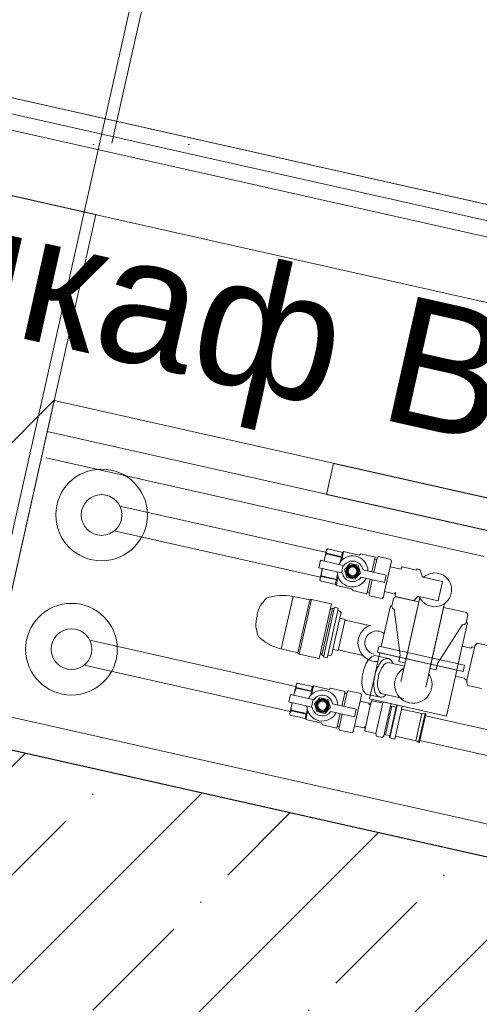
# Model space of a CAD drawing. Header units: millimetres. Extents: x -7145539 to 8272368, y 6117771 to 6337028.
# Tile 162 of 213: x -6862519 to -6862158, y 6141028 to 6141801. Entities that reach past the tile are written whole.
import ezdxf
from ezdxf.enums import TextEntityAlignment as Align

# ---------------------------------------------------------------- set-up
doc = ezdxf.new("R2010")
doc.units = ezdxf.units.MM
doc.header["$MEASUREMENT"] = 0
doc.linetypes.add('Штрихпунктирная', pattern=[670.277762, 352.777767, -176.388884, 0, -141.111112])
for name, color, linetype in [('S - МОП.АР', 7, 'Continuous'), ('АР-Отметки высот.АР', 7, 'Continuous'), ('АР-Стены_внутренние_пилоны.АР', 7, 'Continuous'), ('АР-Стены_Перегородки_шахты_.АР', 7, 'Continuous'), ('АР-Чертеж-Оси_Осевые размеры.АР', 7, 'Continuous'), ('АР-Чертеж-Размеры.АР', 7, 'Continuous')]:
    doc.layers.add(name, color=color, linetype=linetype)
for name, color, linetype, lineweight in [('АР-Отметки высот.АР_Ном._пера__120', 7, 'Continuous', 0), ('АР-Стены_внутренние_пилоны.АР_Ном._пера__1', 7, 'Continuous', 15), ('АР-Стены_Перегородки_шахты_.АР_Ном._пера__1', 7, 'Continuous', 15), ('АР-Чертеж-Оси_Осевые размеры.АР_Ном._пера__120', 7, 'Continuous', 0), ('АР-Чертеж-Размеры.АР_Ном._пера__1', 7, 'Continuous', 0), ('ИОС-Шахты и отверстия.АР_Ном._пера__1', 7, 'Continuous', 0)]:
    doc.layers.add(name, color=color, linetype=linetype, lineweight=lineweight)
doc.styles.add('РЎР“Р•РќР•Р\xa0Р\x98Р\xa0_РЎРўР\x98Р›Р¬_2', font='GOTHIC.TTF')
doc.styles.add('РЎР“Р•РќР•Р\xa0Р\x98Р\xa0_РЎРўР\x98Р›Р¬_6', font='GOST_Common.ttf')
doc.styles.add('РЎР“Р•РќР•Р\xa0Р\x98Р\xa0_РЎРўР\x98Р›Р¬_8', font='arial.ttf')
doc.dimstyles.new('СГЕНЕРИР_СТИЛЬ__5', dxfattribs={"dimtxt": 150, "dimasz": 237.5, "dimexe": 0.18, "dimexo": 0.0625, "dimgap": 0, "dimtad": 1, "dimdec": 0, "dimzin": 0, "dimdsep": 46, "dimtxsty": 'РЎР“Р•РќР•Р\xa0Р\x98Р\xa0_РЎРўР\x98Р›Р¬_6', "dimblk": 'ARROWHEAD_6', "dimblk1": 'ARROWHEAD_6', "dimblk2": 'ARROWHEAD_6', "dimcen": 0.09, "dimse1": 1, "dimse2": 1, "dimclrd": 7, "dimclre": 7, "dimclrt": 7, "dimazin": 0, "dimtfac": 1, "dimtdec": 4, "dimtmove": 0, "dimatfit": 3, "dimfxl": 1, "dimtolj": 1, "dimtzin": 0, "dimarcsym": 0})
doc.dimstyles.new('СГЕНЕРИР_СТИЛЬ__8', dxfattribs={"dimtxt": 150, "dimasz": 237.5, "dimexe": 0.18, "dimexo": 0.0625, "dimgap": 0, "dimtad": 1, "dimdec": 0, "dimzin": 0, "dimdsep": 46, "dimtxsty": 'РЎР“Р•РќР•Р\xa0Р\x98Р\xa0_РЎРўР\x98Р›Р¬_6', "dimblk": 'ARROWHEAD_6', "dimblk1": 'ARROWHEAD_6', "dimblk2": 'ARROWHEAD_6', "dimcen": 0.09, "dimse1": 1, "dimse2": 1, "dimclrd": 7, "dimclre": 7, "dimclrt": 7, "dimazin": 0, "dimtfac": 1, "dimtdec": 4, "dimtmove": 2, "dimatfit": 3, "dimfxl": 1, "dimtolj": 1, "dimtzin": 0, "dimarcsym": 0})
pattern_1 = [(0, (-6256761.35, 6562677.795), (0, 75), [0, -75])]

# ---------------------------------------------------------------- blocks, each defined once
blk = doc.blocks.new('Стена_254_1', base_point=(-6864268.68, 6142079.75))
at = {"layer": 'АР-Стены_Перегородки_шахты_.АР', "linetype": 'Continuous', "lineweight": 0, "true_color": 0x000000}
h = blk.add_hatch(dxfattribs=at)
h.set_pattern_fill('ШТУКАТУРКА__ГИПС_03_0001', color=18, style=0, pattern_type=2)
h.set_pattern_definition(pattern_1)
h.paths.add_polyline_path([(-6864162.9, 6142094.43), (-6861665.11, 6141533.45), (-6861662.37, 6141545.64), (-6864160.16, 6142106.62)])
h = blk.add_hatch(dxfattribs=at)
h.set_pattern_fill('ШТУКАТУРКА__ГИПС_03_0001', color=18, style=0, pattern_type=2)
h.set_pattern_definition(pattern_1)
h.paths.add_polyline_path([(-6864165.64, 6142082.23), (-6861667.85, 6141521.25), (-6861665.11, 6141533.45), (-6864162.9, 6142094.43)])
at = {"layer": 'АР-Стены_Перегородки_шахты_.АР_Ном._пера__1', "color": 7, "linetype": 'Continuous', "lineweight": 0}
for p, q in [((-6861665.11, 6141533.45), (-6864162.9, 6142094.43)), ((-6861667.85, 6141521.25), (-6864165.64, 6142082.23))]:
    blk.add_line(p, q, dxfattribs=at)
at = {"layer": 'АР-Стены_Перегородки_шахты_.АР_Ном._пера__1', "color": 7, "linetype": 'Continuous', "lineweight": 0, "flags": 128}
for points in [[(-6861662.37, 6141545.64), (-6864160.16, 6142106.62)], [(-6864176.59, 6142033.44), (-6861678.81, 6141472.47)]]:
    blk.add_lwpolyline(points, dxfattribs=at)
blk = doc.blocks.new('Стена_298_1', base_point=(-6862647.59, 6141151.95))
at = {"layer": 'АР-Стены_внутренние_пилоны.АР', "linetype": 'Continuous', "lineweight": 0, "true_color": 0x000000}
h = blk.add_hatch(dxfattribs=at)
h.set_pattern_fill('БЛОКИ_БЕТОННЫЕ_ЭФФЕКТИВН_78', color=18, style=0, pattern_type=2)
h.set_pattern_definition([(45, (-6256761.35, 6562677.8), (-127.279217, 127.279217), [])])
h.paths.add_polyline_path([(-6862552.5, 6141233.08), (-6862459.36, 6141647.78), (-6862605.72, 6141680.65), (-6862698.85, 6141265.96)])
at = {"layer": 'АР-Стены_внутренние_пилоны.АР_Ном._пера__1', "color": 7, "linetype": 'Continuous', "lineweight": 15, "flags": 128}
for points in [[(-6862605.72, 6141680.65), (-6862698.85, 6141265.96)], [(-6862459.36, 6141647.78), (-6862605.72, 6141680.65)], [(-6862552.5, 6141233.08), (-6862459.36, 6141647.78)], [(-6862698.85, 6141265.96), (-6862552.5, 6141233.08)]]:
    blk.add_lwpolyline(points, dxfattribs=at)
blk = doc.blocks.new('*D1214', base_point=(-6256761.35, 6562677.79))
at = {"layer": 'АР-Чертеж-Размеры.АР_Ном._пера__1', "color": 7, "linetype": 'Continuous', "lineweight": 0, "transparency": 16777216}
for p, q in [((-6862544.76, 6141837.97), (-6862246.05, 6142027.11)), ((-6861563.49, 6141985.91), (-6861666.21, 6141528.56)), ((-6861614.85, 6141757.24), (-6862395.41, 6141932.54)), ((-6861764.21, 6141662.67), (-6861465.5, 6141851.81)), ((-6861431.91, 6141716.15), (-6861614.85, 6141757.24))]:
    blk.add_line(p, q, dxfattribs=at)
at = {"layer": 'АР-Чертеж-Размеры.АР_Ном._пера__1', "color": 7, "lineweight": 0, "transparency": 16777216, "insert": (-6862153.77, 6141909.02), "char_height": 150, "attachment_point": 7, "rotation": 347.34172, "style": 'РЎР“Р•РќР•Р\xa0Р\x98Р\xa0_РЎРўР\x98Р›Р¬_6'}
blk.add_mtext('\\A1;{\\pql;\\fGOST Common|b0|i0|c204|p0;\\W1.000000;800}', dxfattribs=at)
blk = doc.blocks.new('ARROWHEAD_6')
at = {"color": 0, "linetype": 'Continuous', "lineweight": 0}
for p, q in [((-0.5, -0.5), (0.5, 0.5)), ((0, 0), (-1, 0))]:
    blk.add_line(p, q, dxfattribs=at)
blk = doc.blocks.new('*D1215', base_point=(-6256761.35, 6562677.79))
at = {"layer": 'АР-Чертеж-Размеры.АР_Ном._пера__1', "color": 7, "linetype": 'Continuous', "lineweight": 0, "transparency": 16777216}
for p, q in [((-6862490.4, 6142194.09), (-6862593.12, 6141736.74)), ((-6862541.76, 6141965.41), (-6863517.45, 6142184.55)), ((-6862344.05, 6142161.22), (-6862446.77, 6141703.87)), ((-6862691.11, 6141870.84), (-6862392.41, 6142059.98)), ((-6862544.76, 6141837.97), (-6862246.05, 6142027.11)), ((-6862395.41, 6141932.54), (-6862541.76, 6141965.41)), ((-6861614.85, 6141757.24), (-6862395.41, 6141932.54))]:
    blk.add_line(p, q, dxfattribs=at)
blk = doc.blocks.new('*D1216', base_point=(-6256761.35, 6562677.79))
at = {"layer": 'АР-Чертеж-Размеры.АР_Ном._пера__1', "color": 7, "linetype": 'Continuous', "lineweight": 0, "transparency": 16777216}
for p, q in [((-6863466.09, 6142413.23), (-6863568.81, 6141955.87)), ((-6863666.81, 6142089.98), (-6863368.1, 6142279.12)), ((-6863517.45, 6142184.55), (-6863663.81, 6142217.42)), ((-6862541.76, 6141965.41), (-6863517.45, 6142184.55)), ((-6862691.11, 6141870.84), (-6862392.41, 6142059.98))]:
    blk.add_line(p, q, dxfattribs=at)
at = {"layer": 'АР-Чертеж-Размеры.АР_Ном._пера__1', "color": 7, "lineweight": 0, "transparency": 16777216, "char_height": 150, "attachment_point": 7, "rotation": 347.34172, "style": 'РЎР“Р•РќР•Р\xa0Р\x98Р\xa0_РЎРўР\x98Р›Р¬_6'}
for s, insert in [('\\A1;{\\pql;\\fGOST Common|b0|i0|c204|p0;\\W1.000000;150}', (-6862556.42, 6142214.69)), ('\\A1;{\\pql;\\fGOST Common|b0|i0|c204|p0;\\W1.000000;1\xa0000}', (-6863093.15, 6142122.93))]:
    blk.add_mtext(s, dxfattribs=dict(at, insert=insert))
blk = doc.blocks.new('Стена_344_1', base_point=(-6864389.21, 6141543.12))
at = {"layer": 'АР-Стены_внутренние_пилоны.АР', "linetype": 'Continuous', "lineweight": 0, "true_color": 0x000000}
h = blk.add_hatch(dxfattribs=at)
h.set_pattern_fill('ЖЕЛЕЗОБЕТОН__PROJECT__0001', color=18, style=0, pattern_type=2)
h.set_pattern_definition([(45, (-6256761.35, 6562677.8), (-84.852814, 84.852814), []), (45, (-6256803.77, 6562720.22), (-84.852814, 84.852814), [90, -30, 0, -30])])
h.paths.add_polyline_path([(-6864269.72, 6141618.77), (-6864313.55, 6141423.63), (-6861815.77, 6140862.63), (-6861771.95, 6141057.77)])
at = {"layer": 'АР-Стены_внутренние_пилоны.АР_Ном._пера__1', "color": 7, "linetype": 'Continuous', "lineweight": 30, "flags": 128}
blk.add_lwpolyline([(-6861771.95, 6141057.77), (-6864269.72, 6141618.77)], dxfattribs=at)
blk = doc.blocks.new('Стандартный Маркер Сетки[215]_1', base_point=(-6905989.62, 6151224.55))
at = {"layer": 'АР-Чертеж-Оси_Осевые размеры.АР_Ном._пера__120', "color": 7, "linetype": 'Штрихпунктирная', "lineweight": 0}
blk.add_line((-6905013.92, 6151005.42), (-6826072.72, 6133275.64), dxfattribs=at)
at = {"layer": 'АР-Чертеж-Оси_Осевые размеры.АР_Ном._пера__120', "color": 7, "lineweight": 0, "style": 'РЎР“Р•РќР•Р\xa0Р\x98Р\xa0_РЎРўР\x98Р›Р¬_2'}
for tag, p in [('AC_MarkerText_1_0', (-6906407.54, 6151515.2)), ('AC_MarkerText_1_1', (-6824539.25, 6133128.02))]:
    blk.add_attdef(tag, text='', height=350, rotation=347.34172, dxfattribs=at).set_placement(p, align=Align.TOP_CENTER)
blk = doc.blocks.new('Стандартный Маркер Сетки[220]_1', base_point=(-6905989.62, 6151224.55))
at = {"layer": 'АР-Чертеж-Оси_Осевые размеры.АР_Ном._пера__120', "color": 7, "linetype": 'Штрихпунктирная', "lineweight": 0}
blk.add_line((-6905013.92, 6151005.42), (-6826072.72, 6133275.64), dxfattribs=at)
at = {"layer": 'АР-Чертеж-Оси_Осевые размеры.АР_Ном._пера__120', "color": 7, "lineweight": 0, "style": 'РЎР“Р•РќР•Р\xa0Р\x98Р\xa0_РЎРўР\x98Р›Р¬_2'}
for tag, p in [('AC_MarkerText_1_0', (-6906407.54, 6151515.2)), ('AC_MarkerText_1_1', (-6824539.25, 6133128.02))]:
    blk.add_attdef(tag, text='', height=350, rotation=347.34172, dxfattribs=at).set_placement(p, align=Align.TOP_CENTER)
blk = doc.blocks.new('Стандартный Маркер Сетки[224]_1', base_point=(-6905989.62, 6151224.55))
at = {"layer": 'АР-Чертеж-Оси_Осевые размеры.АР_Ном._пера__120', "color": 7, "linetype": 'Штрихпунктирная', "lineweight": 0}
blk.add_line((-6905013.92, 6151005.42), (-6826072.72, 6133275.64), dxfattribs=at)
at = {"layer": 'АР-Чертеж-Оси_Осевые размеры.АР_Ном._пера__120', "color": 7, "lineweight": 0, "style": 'РЎР“Р•РќР•Р\xa0Р\x98Р\xa0_РЎРўР\x98Р›Р¬_2'}
for tag, p in [('AC_MarkerText_1_0', (-6906407.54, 6151515.2)), ('AC_MarkerText_1_1', (-6824539.25, 6133128.02))]:
    blk.add_attdef(tag, text='', height=350, rotation=347.34172, dxfattribs=at).set_placement(p, align=Align.TOP_CENTER)
blk = doc.blocks.new('Стандартный Маркер Сетки[231]_1', base_point=(-6905989.62, 6151224.55))
at = {"layer": 'АР-Чертеж-Оси_Осевые размеры.АР_Ном._пера__120', "color": 7, "linetype": 'Штрихпунктирная', "lineweight": 0}
blk.add_line((-6905013.92, 6151005.42), (-6826072.72, 6133275.64), dxfattribs=at)
at = {"layer": 'АР-Чертеж-Оси_Осевые размеры.АР_Ном._пера__120', "color": 7, "lineweight": 0, "style": 'РЎР“Р•РќР•Р\xa0Р\x98Р\xa0_РЎРўР\x98Р›Р¬_2'}
for tag, p in [('AC_MarkerText_1_0', (-6906407.54, 6151515.2)), ('AC_MarkerText_1_1', (-6824539.25, 6133128.02))]:
    blk.add_attdef(tag, text='', height=350, rotation=347.34172, dxfattribs=at).set_placement(p, align=Align.TOP_CENTER)
blk = doc.blocks.new('Линия_20_1', base_point=(-6862256.87, 6142592.93))
at = {"layer": 'АР-Отметки высот.АР_Ном._пера__120', "color": 7, "linetype": 'Continuous', "lineweight": 0}
blk.add_line((-6862278.78, 6142495.36), (-6863418.68, 6137419.98), dxfattribs=at)

msp = doc.modelspace()

# ---------------------------------------------------------------- linework, layer by layer
at = {"layer": 'S - МОП.АР', "color": 254, "linetype": 'Continuous', "lineweight": 0, "true_color": 0xdadada, "flags": 128}
msp.add_lwpolyline([(-6867553.67, 6145046.04), (-6867831.83, 6143807.56), (-6867534.24, 6143740.73), (-6867721.6, 6142906.51), (-6865613.84, 6142433.12), (-6864160.05, 6142106.6), (-6861662.28, 6141545.62), (-6861662.28, 6141545.61), (-6859476.69, 6141054.74), (-6859476.69, 6141054.75), (-6858901.39, 6140925.54), (-6858237.6, 6140776.46), (-6857895.76, 6142298.56), (-6859534.93, 6142666.72), (-6859534.8, 6142667.26), (-6861683.38, 6143149.8), (-6861683.51, 6143149.23), (-6863154.45, 6143479.6), (-6863154.45, 6143479.59), (-6865428.16, 6143990.25)], dxfattribs=at)
at = {"layer": 'ИОС-Шахты и отверстия.АР_Ном._пера__1', "color": 7, "linetype": 'Continuous', "lineweight": 0}
for p, q in [((-6862492.17, 6141501.69), (-6862546.96, 6141257.77)), ((-6861711.62, 6141326.39), (-6862492.17, 6141501.69)), ((-6861717.1, 6141301.99), (-6862497.65, 6141477.3)), ((-6862440.53, 6141418.88), (-6862277.95, 6141382.37)), ((-6862444.91, 6141399.37), (-6862282.8, 6141362.96)), ((-6862239.92, 6141378.71), (-6862242.5, 6141367.23)), ((-6862238.65, 6141376.81), (-6862240.88, 6141366.87)), ((-6862232.49, 6141351.74), (-6862228.14, 6141371.11)), ((-6862243.81, 6141361.38), (-6862246.39, 6141349.9)), ((-6862242.2, 6141361.02), (-6862244.43, 6141351.08)), ((-6862204.91, 6141347.11), (-6862215.71, 6141299.02)), ((-6862185.51, 6141342.23), (-6862200.24, 6141276.62)), ((-6862464.2, 6141313.49), (-6862302.27, 6141277.12)), ((-6862468.58, 6141293.97), (-6862306.65, 6141257.61)), ((-6862229.41, 6141295.93), (-6862217.02, 6141293.19)), ((-6862215.71, 6141299.02), (-6862219.76, 6141281)), ((-6862263.59, 6141273.32), (-6862266.17, 6141261.84)), ((-6862262.32, 6141271.41), (-6862264.55, 6141261.47)), ((-6862236.05, 6141268.77), (-6862246.92, 6141271.21)), ((-6862217.68, 6141267.75), (-6862234.41, 6141271.49)), ((-6862256.16, 6141246.35), (-6862251.82, 6141265.71)), ((-6862248.02, 6141242.9), (-6862242.98, 6141265.34)), ((-6862233.98, 6141264.34), (-6862239.4, 6141240.19)), ((-6862233.12, 6141238.53), (-6862227.64, 6141262.92)), ((-6862226.91, 6141261.68), (-6862231.92, 6141239.34)), ((-6862228.37, 6141236.74), (-6862222.58, 6141262.5)), ((-6862546.96, 6141257.77), (-6861766.4, 6141082.46)), ((-6862267.48, 6141255.98), (-6862270.06, 6141244.5)), ((-6862265.87, 6141255.62), (-6862268.1, 6141245.68)), ((-6862223.48, 6141260.91), (-6862228.5, 6141238.57)), ((-6862200.48, 6141254.26), (-6862146.49, 6141242.13)), ((-6862204.86, 6141234.75), (-6862150.88, 6141222.63))]:
    msp.add_line(p, q, dxfattribs=at)
for points in [[(-6861936.63, 6141351.3), (-6862278.12, 6141427.99), (-6862272.64, 6141452.39), (-6861931.15, 6141375.69)], [(-6862264.02, 6141368.99), (-6862262.1, 6141362.86), (-6862255.83, 6141361.45), (-6862251.47, 6141366.18), (-6862253.39, 6141372.31), (-6862259.66, 6141373.72)], [(-6862238.15, 6141304.06), (-6862170.83, 6141288.94), (-6862169.74, 6141293.79), (-6862237.06, 6141308.91)], [(-6862183.8, 6141254), (-6862244.29, 6141267.58), (-6862236.2, 6141303.62), (-6862175.71, 6141290.03)], [(-6862287.69, 6141263.59), (-6862285.77, 6141257.46), (-6862279.5, 6141256.05), (-6862275.15, 6141260.78), (-6862277.06, 6141266.91), (-6862283.33, 6141268.32)]]:
    msp.add_lwpolyline(points, close=True, dxfattribs=at)
for points in [[(-6862228.14, 6141371.11), (-6862227.13, 6141375.63), (-6862227.55, 6141376.97), (-6862237.4, 6141379.18), (-6862238.35, 6141378.15), (-6862238.65, 6141376.81), (-6862240.26, 6141377.17), (-6862239.92, 6141378.71), (-6862251.27, 6141381.26), (-6862252.21, 6141380.25), (-6862253.49, 6141380.53), (-6862253.49, 6141380.54), (-6862264.72, 6141383.05), (-6862265.29, 6141382.44), (-6862277.51, 6141385.18), (-6862278.15, 6141384.48), (-6862280.13, 6141375.69), (-6862282.92, 6141376.31), (-6862284.24, 6141370.46), (-6862281.44, 6141369.83), (-6862283.42, 6141361.03), (-6862283.14, 6141360.13), (-6862270.92, 6141357.38), (-6862270.67, 6141356.58), (-6862258.16, 6141353.77), (-6862257.74, 6141352.45), (-6862246.39, 6141349.9), (-6862246.04, 6141351.44), (-6862244.43, 6141351.08), (-6862244.73, 6141349.74), (-6862244.31, 6141348.4), (-6862234.46, 6141346.19), (-6862233.51, 6141347.22), (-6862232.49, 6141351.74)], [(-6862278.39, 6141381.25), (-6862266.17, 6141378.51)], [(-6862278.28, 6141381.77), (-6862266.06, 6141379.02), (-6862266.17, 6141378.51)], [(-6862264.72, 6141383.05), (-6862266.24, 6141376.29)], [(-6862284.24, 6141370.46), (-6862266.32, 6141366.43), (-6862265, 6141372.29), (-6862282.92, 6141376.31)], [(-6862228.14, 6141371.11), (-6862219.59, 6141369.18), (-6862219.25, 6141370.69), (-6862218.62, 6141371.09), (-6862207.29, 6141368.55), (-6862207.08, 6141369.52), (-6862205.15, 6141369.09), (-6862204.48, 6141368.47), (-6862203, 6141363.74), (-6862202.26, 6141363.06), (-6862187, 6141359.63), (-6862187.31, 6141358.23), (-6862190.43, 6141344.36), (-6862203.11, 6141347.21), (-6862203.08, 6141347.36), (-6862205.66, 6141347.93), (-6862206.72, 6141347.53), (-6862209.53, 6141344.48), (-6862222.44, 6141347.38), (-6862223.88, 6141347.67), (-6862224.28, 6141348.31), (-6862223.85, 6141350.21), (-6862224.06, 6141351.07), (-6862224.91, 6141350.04), (-6862232.49, 6141351.74)], [(-6862282.37, 6141363.54), (-6862270.15, 6141360.8), (-6862270.03, 6141361.31)], [(-6862282.25, 6141364.06), (-6862270.03, 6141361.31)], [(-6862270.67, 6141356.58), (-6862269.15, 6141363.35)], [(-6862251.05, 6141363.01), (-6862232.57, 6141358.86), (-6862231.26, 6141364.71), (-6862249.74, 6141368.86)], [(-6862313.73, 6141306.69), (-6862304.48, 6141347.85)], [(-6862291.37, 6141345.14), (-6862300.71, 6141303.53)], [(-6862299.78, 6141302.66), (-6862290.02, 6141345.51)], [(-6862273.52, 6141338.73), (-6862281.84, 6141301.69)], [(-6862226.89, 6141340.37), (-6862227.89, 6141340.63), (-6862235.11, 6141308.48)], [(-6862282.97, 6141303.48), (-6862275.31, 6141337.6)], [(-6862280.38, 6141301.36), (-6862272.06, 6141338.4)], [(-6862269.35, 6141336.77), (-6862277.23, 6141301.68)], [(-6862273.13, 6141306.29), (-6862267.62, 6141330.82)], [(-6862263.52, 6141329.38), (-6862244.28, 6141325.1)], [(-6862174.62, 6141294.89), (-6862167.39, 6141327.04), (-6862168.35, 6141327.42)], [(-6862162.02, 6141307.86), (-6862167.83, 6141282.03)], [(-6862246.92, 6141271.21), (-6862249.28, 6141273.67), (-6862250.53, 6141279.78), (-6862250.07, 6141285.38), (-6862248.93, 6141290.47), (-6862247.35, 6141294.95), (-6862245.67, 6141297.53), (-6862242.83, 6141300.39), (-6862240.21, 6141301.48), (-6862228.48, 6141298.85)], [(-6862288.39, 6141277.66), (-6862289.91, 6141270.89)], [(-6862307.91, 6141265.06), (-6862289.99, 6141261.04), (-6862288.67, 6141266.89), (-6862306.59, 6141270.92)], [(-6862302.06, 6141275.86), (-6862289.84, 6141273.11)], [(-6862301.95, 6141276.37), (-6862289.73, 6141273.62), (-6862289.84, 6141273.11)], [(-6862274.72, 6141257.61), (-6862256.24, 6141253.46), (-6862254.93, 6141259.31), (-6862273.41, 6141263.46)], [(-6862224.49, 6141235.87), (-6862218.7, 6141261.63)], [(-6862306.04, 6141258.15), (-6862293.82, 6141255.4), (-6862293.7, 6141255.91)], [(-6862305.92, 6141258.66), (-6862293.7, 6141255.91)], [(-6862294.34, 6141251.18), (-6862292.82, 6141257.95)], [(-6862208.04, 6141234.48), (-6862203.24, 6141255.85)], [(-6862200.79, 6141255.94), (-6862205.86, 6141233.36)], [(-6862200.79, 6141255.94), (-6862205.86, 6141233.36)]]:
    msp.add_lwpolyline(points, dxfattribs=at)
for points in [[(-6862277.51, 6141385.18, 0.267304), (-6862278.28, 6141381.77), (-6862278.39, 6141381.25, 0.075295), (-6862280.07, 6141375.67)], [(-6862266.17, 6141378.51, 0.049494), (-6862267.48, 6141374.87)], [(-6862266.06, 6141379.02, -0.267236), (-6862265.29, 6141382.44), (-6862264.72, 6141383.05)], [(-6862283.14, 6141360.13, -0.267304), (-6862282.37, 6141363.54), (-6862282.25, 6141364.06, -0.075295), (-6862281.38, 6141369.82)], [(-6862270.03, 6141361.31, -0.049494), (-6862269.66, 6141365.16)], [(-6862270.15, 6141360.8, 0.267236), (-6862270.92, 6141357.38), (-6862270.67, 6141356.58)], [(-6862249.63, 6141301.56), (-6862268.8, 6141305.87), (-6862268.92, 6141305.35), (-6862273.13, 6141306.29), (-6862274.14, 6141301.75), (-6862275.58, 6141301.31), (-6862277.23, 6141301.68), (-6862277.67, 6141299.74), (-6862280.59, 6141300.4), (-6862280.38, 6141301.36), (-6862281.84, 6141301.69), (-6862282.97, 6141303.48), (-6862283.9, 6141299.34), (-6862284.2, 6141299.15), (-6862299.78, 6141302.66, -0.18889), (-6862300.71, 6141303.53), (-6862313.73, 6141306.69, -0.144523), (-6862331.86, 6141316.7, -0.153994), (-6862332.93, 6141321.86, -0.223601), (-6862333.69, 6141323.78, -0.076218), (-6862332.78, 6141332.59, -0.107766), (-6862329.28, 6141342.02, -0.217609), (-6862328.15, 6141342.75, -0.108187), (-6862325.43, 6141346.41, -0.144955), (-6862304.48, 6141347.85), (-6862291.37, 6141345.14, -0.213187), (-6862290.02, 6141345.51), (-6862274.57, 6141342.04), (-6862274.38, 6141341.74), (-6862275.31, 6141337.6), (-6862273.52, 6141338.73), (-6862272.06, 6141338.4), (-6862271.85, 6141339.33), (-6862268.92, 6141338.67), (-6862269.35, 6141336.77), (-6862267.69, 6141336.4), (-6862266.59, 6141335.38), (-6862267.62, 6141330.82), (-6862263.41, 6141329.87), (-6862268.92, 6141305.35)], [(-6862149.04, 6141308.79), (-6862159.74, 6141311.2, 0.1886), (-6862162.02, 6141307.86), (-6862163.81, 6141308.26), (-6862164.85, 6141307.22), (-6862171.51, 6141308.72), (-6862176.79, 6141285.2), (-6862169.79, 6141283.63), (-6862169.01, 6141282.3), (-6862167.83, 6141282.03, 0.1886), (-6862167.19, 6141278.04), (-6862156.48, 6141275.63, 0.222648)], [(-6862231.66, 6141270.87, -0.34341), (-6862236.05, 6141268.77, -0.314934), (-6862240.6, 6141274.56, -0.105408), (-6862240.26, 6141285.6, -0.106561), (-6862235.99, 6141295.53, -0.321167), (-6862229.6, 6141299.09, -0.287384), (-6862226.18, 6141295.25)], [(-6862301.18, 6141279.78, 0.267304), (-6862301.95, 6141276.37), (-6862302.06, 6141275.86, 0.075295), (-6862303.74, 6141270.27)], [(-6862289.73, 6141273.62, -0.267236), (-6862288.96, 6141277.04), (-6862288.39, 6141277.66)], [(-6862289.84, 6141273.11, 0.049494), (-6862291.15, 6141269.48)], [(-6862306.81, 6141254.73, -0.267304), (-6862306.04, 6141258.15), (-6862305.92, 6141258.66, -0.075295), (-6862305.05, 6141264.42)], [(-6862293.82, 6141255.4, 0.267236), (-6862294.59, 6141251.98), (-6862294.34, 6141251.18)], [(-6862293.7, 6141255.91, -0.049494), (-6862293.33, 6141259.76)]]:
    msp.add_lwpolyline(points, format="xyb", dxfattribs=at)
for points in [[(-6862205.68, 6141343.69), (-6862222.75, 6141347.53, 0.349839), (-6862225.54, 6141346.19), (-6862226.86, 6141340.56, 0.398821), (-6862224.94, 6141337.79), (-6862220.19, 6141301.73), (-6862221.29, 6141296.85), (-6862216.44, 6141295.76)], [(-6862186.16, 6141339.31), (-6862169.09, 6141335.47, -0.349839), (-6862167.14, 6141333.07), (-6862168.35, 6141327.42, -0.398821), (-6862171.28, 6141325.73), (-6862190.99, 6141295.17), (-6862192.08, 6141290.29), (-6862196.93, 6141291.38)], [(-6862307.09, 6141255.64), (-6862306.81, 6141254.73), (-6862294.59, 6141251.98), (-6862294.34, 6141251.18), (-6862281.83, 6141248.37), (-6862281.42, 6141247.05), (-6862270.06, 6141244.5), (-6862269.71, 6141246.05), (-6862268.1, 6141245.68), (-6862268.4, 6141244.34), (-6862267.98, 6141243), (-6862258.13, 6141240.79), (-6862257.18, 6141241.82), (-6862256.16, 6141246.35), (-6862248.58, 6141244.64), (-6862247.73, 6141245.67), (-6862247.63, 6141244.64), (-6862248.02, 6141242.9, 0.414214), (-6862247.45, 6141242), (-6862239.4, 6141240.19), (-6862239.46, 6141239.95), (-6862238.93, 6141238.23), (-6862234.33, 6141237.2), (-6862233.12, 6141238.53), (-6862232.68, 6141240.46, 0.39559), (-6862231.92, 6141239.34), (-6862228.5, 6141238.57), (-6862228.76, 6141237.37, 0.415192), (-6862228.37, 6141236.74), (-6862224.49, 6141235.87), (-6862224, 6141238.07), (-6862208.04, 6141234.48), (-6862207.46, 6141234.32, -0.097856), (-6862205.86, 6141233.36, 0.573555), (-6862205.12, 6141233.59), (-6862200.22, 6141255.41, 0.573436), (-6862200.79, 6141255.94, -0.12888), (-6862203.24, 6141255.85), (-6862219.2, 6141259.43), (-6862218.7, 6141261.63), (-6862222.58, 6141262.5, 0.415822), (-6862223.21, 6141262.1), (-6862223.48, 6141260.91), (-6862226.91, 6141261.68, 0.391853), (-6862228.06, 6141261.01), (-6862227.64, 6141262.92), (-6862227.94, 6141263.91), (-6862233.28, 6141265.11), (-6862233.98, 6141264.34), (-6862234.03, 6141264.1), (-6862242.08, 6141265.91, 0.414214), (-6862242.98, 6141265.34), (-6862243.44, 6141263.29), (-6862243.59, 6141263.86), (-6862243.69, 6141263.88), (-6862244.55, 6141262.84), (-6862244.86, 6141264.15), (-6862251.82, 6141265.71), (-6862250.8, 6141270.23), (-6862251.22, 6141271.57), (-6862261.07, 6141273.78), (-6862262.02, 6141272.75), (-6862262.32, 6141271.41), (-6862263.94, 6141271.77), (-6862263.59, 6141273.32), (-6862274.94, 6141275.87), (-6862275.88, 6141274.85), (-6862277.17, 6141275.14), (-6862288.39, 6141277.66), (-6862288.96, 6141277.04), (-6862301.18, 6141279.78), (-6862301.82, 6141279.08), (-6862303.8, 6141270.29), (-6862306.59, 6141270.92), (-6862307.91, 6141265.06), (-6862305.12, 6141264.43)]]:
    msp.add_lwpolyline(points, format="xyb", close=True, dxfattribs=at)
for centre, radius in [((-6862454.91, 6141411.86), 36), ((-6862454.91, 6141411.86), 16), ((-6862257.75, 6141367.58), 5.2), ((-6862257.75, 6141367.58), 4.7), ((-6862257.75, 6141367.58), 4), ((-6862257.75, 6141367.58), 3.5), ((-6862478.58, 6141306.47), 36), ((-6862478.58, 6141306.47), 16), ((-6862281.42, 6141262.19), 5.2), ((-6862281.42, 6141262.19), 4.7), ((-6862281.42, 6141262.19), 4), ((-6862281.42, 6141262.19), 3.5)]:
    msp.add_circle(centre, radius, dxfattribs=at)
for centre, radius, start, end in [((-6862257.75, 6141367.58), 12.16, 1.62379, 153.06009), ((-6862257.75, 6141367.58), 8.11, 9.05002, 145.63387), ((-6862257.75, 6141367.58), 12.16, 181.62379, 333.06009), ((-6862257.75, 6141367.58), 8.11, 189.05002, 325.63387), ((-6862193.09, 6141353.06), 13.26, 203.11956, 131.56432), ((-6862238.7, 6141311.46), 14.75, 108.45514, 274.24861), ((-6862238.7, 6141311.46), 9.3, 50.77831, 253.75263), ((-6862224.19, 6141285.64), 12.24, 134.49122, 148.75367), ((-6862229.24, 6141291.2), 4.74, 92.04652, 138.01359), ((-6862213.36, 6141279.47), 24.67, 167.13822, 179.99674), ((-6862215.3, 6141280.3), 22.6, 148.87437, 168.08832), ((-6862210, 6141278.81), 14.75, 120.0409, 34.64298), ((-6862225.3, 6141279.02), 12.74, 177.95751, 205.16748), ((-6862281.42, 6141262.19), 12.16, 1.62379, 153.06009), ((-6862281.42, 6141262.19), 8.11, 9.05002, 145.63387), ((-6862233.42, 6141275.07), 3.72, 203.187, 254.45938), ((-6862281.42, 6141262.19), 12.16, 181.62379, 333.06009), ((-6862281.42, 6141262.19), 8.11, 189.05002, 325.63387)]:
    msp.add_arc(centre, radius, start, end, dxfattribs=at)

# ---------------------------------------------------------------- block references
at = {"layer": 'АР-Отметки высот.АР', "color": 7, "linetype": 'Continuous', "lineweight": 0}
msp.add_blockref('Линия_20_1', (-6862256.87, 6142592.93), dxfattribs=at)
at = {"layer": 'АР-Стены_внутренние_пилоны.АР', "color": 7, "lineweight": 0}
for name, p in [('Стена_298_1', (-6862647.59, 6141151.95)), ('Стена_344_1', (-6864389.21, 6141543.12))]:
    msp.add_blockref(name, p, dxfattribs=at)
at = {"layer": 'АР-Стены_Перегородки_шахты_.АР', "color": 7, "lineweight": 0}
msp.add_blockref('Стена_254_1', (-6864268.68, 6142079.75), dxfattribs=at)
at = {"layer": 'АР-Чертеж-Оси_Осевые размеры.АР', "color": 8, "linetype": 'Continuous', "lineweight": 15}
for name in ['Стандартный Маркер Сетки[215]_1', 'Стандартный Маркер Сетки[220]_1', 'Стандартный Маркер Сетки[224]_1', 'Стандартный Маркер Сетки[231]_1']:
    msp.add_blockref(name, (-6905989.62, 6151224.55), dxfattribs=at)

# ---------------------------------------------------------------- texts
at = {"layer": 'ИОС-Шахты и отверстия.АР_Ном._пера__1', "color": 7, "linetype": 'Continuous', "lineweight": 0, "insert": (-6862101.69, 6141492.94), "char_height": 100, "attachment_point": 5, "rotation": 347.34194, "style": 'РЎР“Р•РќР•Р\xa0Р\x98Р\xa0_РЎРўР\x98Р›Р¬_8'}
msp.add_mtext('\\A1;{\\pqc;\\fArial|b0|i0|c204|p0;\\W1.000000;шкаф ВК+отопл.}', dxfattribs=at)

# ---------------------------------------------------------------- dimensions: what is measured, and where the dimension line sits
at = {"layer": 'АР-Чертеж-Размеры.АР', "color": 7, "linetype": 'Continuous', "lineweight": 0}
for base, p1, p2, dimstyle, picture, middle in [((-6863517.45, 6142184.55), (-6862663.24, 6141424.52), (-6863638.94, 6141643.65), 'СГЕНЕРИР_СТИЛЬ__8', '*D1216', (-6862825.65, 6142139.72)), ((-6862541.76, 6141965.41), (-6862516.89, 6141391.65), (-6862663.24, 6141424.52), 'СГЕНЕРИР_СТИЛЬ__5', '*D1215', (-6862372.92, 6142250.34)), ((-6862395.41, 6141932.54), (-6861662.37, 6141545.64), (-6862516.89, 6141391.65), 'СГЕНЕРИР_СТИЛЬ__5', '*D1214', (-6861970.27, 6141944.68))]:
    dim = msp.add_linear_dim(base=base, p1=p1, p2=p2, angle=167.34172, dimstyle=dimstyle, dxfattribs=at)
    dim.commit()
    dim.dimension.update_dxf_attribs({"geometry": picture, "text_midpoint": middle, "dimtype": 160, "text_rotation": 347.34172})

doc.saveas('drawing.dxf')
